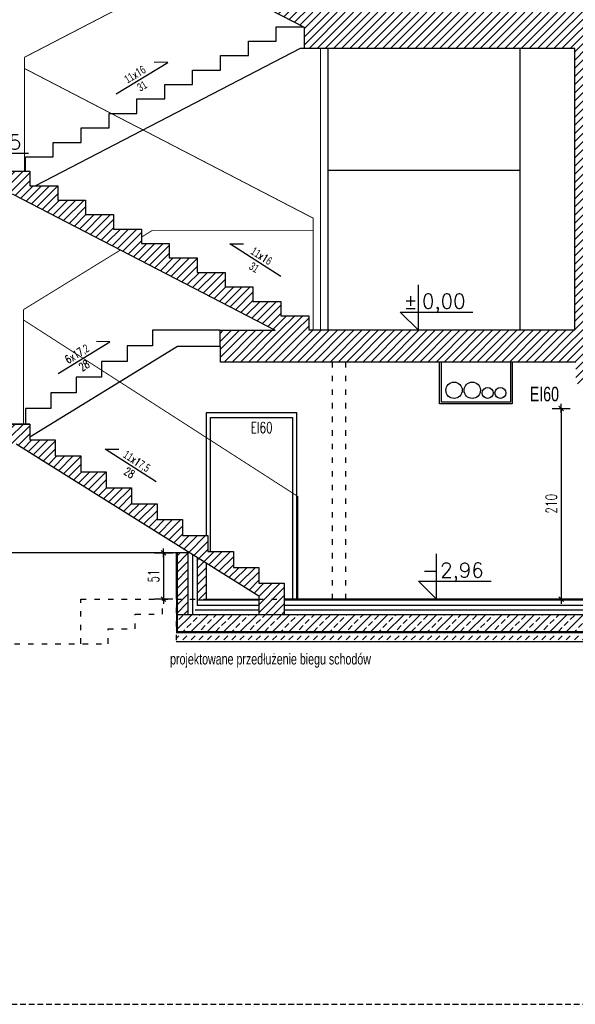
# Model space of a CAD drawing. Header units: millimetres. Extents: x 167273 to 188273, y -125105 to -88145.
# Tile 2 of 210: x 168564 to 169175, y -125105 to -124021. Entities that reach past the tile are written whole.
import ezdxf

# ---------------------------------------------------------------- set-up
doc = ezdxf.new("R2010")
doc.units = ezdxf.units.MM
doc.header["$PDMODE"] = 35
doc.header["$PDSIZE"] = 5
for name, pattern in [('ACAD_ISO03W100', [30, 12, -18]), ('DASHED', [0.75, 0.5, -0.25]), ('HIDDEN', [9.525, 6.35, -3.175])]:
    doc.linetypes.add(name, pattern=pattern)
for name, color, linetype in [('!_ppoz', 10, 'Continuous'), ('a-op_leader', 9, 'Continuous'), ('a-op_text', 9, 'Continuous'), ('a-wymiary', 9, 'Continuous'), ('b-cienka', 9, 'Continuous'), ('b-izolacja', 8, 'BATTING'), ('b-przerywana1', 9, 'ACAD_ISO03W100'), ('b-widokowa', 7, 'Continuous'), ('b-ściany', 2, 'Continuous'), ('h-hatch', 8, 'Continuous'), ('i-co', 20, 'Continuous')]:
    doc.layers.add(name, color=color, linetype=linetype)
doc.layers.add('x-revclouds', color=190, linetype='HIDDEN', plot=False)
doc.styles.add('PPAB_100', font='romans.shx', dxfattribs={"width": 0.7, "height": 12})
doc.styles.add('PPAB_50', font='romans.shx', dxfattribs={"width": 0.7, "height": 8})
doc.linetypes.add('BATTING', pattern='A,0.0001,-0.1,[134,ltypeshp.shx,S=0.1,R=0,X=-0.1,Y=0],-0.2,[134,ltypeshp.shx,S=0.1,R=180,X=0.1,Y=0],-0.1', length=0.4001)
doc.dimstyles.new('newPPAB_100', dxfattribs={"dimscale": 0, "dimtxt": 16, "dimasz": 1, "dimexe": 10, "dimexo": 10, "dimgap": 5, "dimtad": 1, "dimdec": 0, "dimzin": 0, "dimdsep": 46, "dimtxsty": 'PPAB_100', "dimblk": 'tick_50', "dimcen": 0.09, "dimdle": 5, "dimse1": 1, "dimse2": 1, "dimclrd": 9, "dimclre": 9, "dimclrt": 161, "dimadec": 0, "dimazin": 0, "dimtfac": 1, "dimtdec": 0, "dimtix": 1, "dimtmove": 2, "dimatfit": 0, "dimldrblk": 'tick_50', "dimfxl": 0, "dimtolj": 1, "dimtzin": 0, "dimarcsym": 0})
pattern_1 = [(45, (-27340.6366, 31489.7547), (-4.49012806, 4.49012806), [])]

# ---------------------------------------------------------------- blocks, each defined once
blk = doc.blocks.new('kota')
at = {"layer": 'a-op_text'}
for p, q in [((-27153.37, 102049.9), (-27153.37, 102074.9)), ((-27163.37, 102059.9), (-27123.37, 102059.9)), ((-27153.37, 102049.9), (-27163.37, 102059.9))]:
    blk.add_line(p, q, dxfattribs=at)
at = {"layer": 'a-op_text', "style": 'PPAB_50', "flags": 4}
for tag, p in [('ZNAK', (-27161.37, 102061.9)), ('WARTOSC', (-27151.37, 102061.9))]:
    blk.add_attdef(tag, p, '', height=8, dxfattribs=at)
blk = doc.blocks.new('tick_50')
at = {"color": 9, "ltscale": 20}
for p, q in [((-5, 0), (5, 0)), ((0, 10), (0, -10))]:
    blk.add_line(p, q, dxfattribs=at)
at = {"color": 0}
blk.add_line((2.5, 2.5), (-2.5, -2.5), dxfattribs=at)
blk = doc.blocks.new('*D342')
at = {"layer": 'a-wymiary', "color": 9, "lineweight": -2}
blk.add_line((169159.8, -124450.1), (169159.8, -124658.1), dxfattribs=at)
at = {"layer": 'Defpoints', "color": 0}
for p in [(169175.8, -124449.1), (169159.8, -124659.1), (169175.8, -124659.1)]:
    blk.add_point(p, dxfattribs=at)
at = {"layer": 'a-wymiary', "color": 9, "lineweight": -2}
for p, rotation in [((169159.8, -124449.1), 90), ((169159.8, -124659.1), 270)]:
    blk.add_blockref('tick_50', p, dxfattribs=dict(at, rotation=rotation))
at = {"layer": 'a-wymiary', "color": 161, "insert": (169148.8, -124554.1), "char_height": 12, "attachment_point": 5, "rotation": 90, "style": 'PPAB_100'}
blk.add_mtext('\\A1;210', dxfattribs=at)
blk = doc.blocks.new('*D1618')
at = {"layer": 'a-wymiary', "color": 9, "lineweight": -2}
blk.add_line((168722, -124609.1), (168722, -124658.1), dxfattribs=at)
at = {"layer": 'Defpoints', "color": 0}
for p in [(168750.6, -124608.1), (168722, -124659.1), (168854.7, -124659.1)]:
    blk.add_point(p, dxfattribs=at)
at = {"layer": 'a-wymiary', "color": 9, "lineweight": -2}
for p, rotation in [((168722, -124608.1), 90), ((168722, -124659.1), 270)]:
    blk.add_blockref('tick_50', p, dxfattribs=dict(at, rotation=rotation))
at = {"layer": 'a-wymiary', "color": 161, "insert": (168711, -124633.6), "char_height": 12, "attachment_point": 5, "rotation": 90, "style": 'PPAB_100'}
blk.add_mtext('\\A1;51', dxfattribs=at)

msp = doc.modelspace()

# ---------------------------------------------------------------- hatches: boundary and pattern name
at = {"layer": 'h-hatch'}
h = msp.add_hatch(dxfattribs=at)
h.set_pattern_fill('ANSI31', color=256, scale=2, style=0)
h.set_pattern_definition(pattern_1)
h.paths.add_polyline_path([(170700.81, -124013.12), (169967.82, -124013.12), (169967.82, -123883.15), (169937.81, -123883.15), (169937.81, -124013.12), (169206.81, -124013.12), (169206.81, -123883.15), (169176.81, -123883.15), (169176.81, -124013.12), (168881.81, -124013.12), (168881.81, -123997.22), (168851.21, -123997.22), (168851.21, -123981.31), (168820.61, -123981.31), (168820.61, -123965.4), (168790.01, -123965.4), (168790.01, -123949.49), (168759.41, -123949.49), (168759.41, -123933.58), (168728.81, -123933.58), (168728.81, -123917.67), (168698.21, -123917.67), (168698.21, -123901.76), (168667.61, -123901.76), (168667.61, -123885.85), (168637.01, -123885.85), (168637.01, -123883.15), (168594.96, -123883.15), (168876.81, -124029.68), (168876.81, -124053.12), (169174.81, -124053.12), (170700.81, -124053.12)])
h = msp.add_hatch(dxfattribs=at)
h.set_pattern_fill('ANSI31', color=256, scale=2, style=0)
h.set_pattern_definition(pattern_1)
h.paths.add_polyline_path([(169937.81, -124363.12), (169206.81, -124363.12), (169206.81, -124053.12), (169174.81, -124053.12), (169174.81, -124363.12), (168881.81, -124363.12), (168844.87, -124363.12), (168783.81, -124363.12), (168783.81, -124381.12), (168784.81, -124381.12), (168784.81, -124398.12), (169175.81, -124398.12), (169175.81, -124422.12), (169217.81, -124422.12), (169217.81, -124398.12), (169937.81, -124398.12)])
h = msp.add_hatch(dxfattribs=at)
h.set_pattern_fill('ANSI31', color=256, scale=2, style=0)
h.set_pattern_definition(pattern_1)
h.paths.add_polyline_path([(168605.51, -124204.03), (168574.81, -124204.03), (168574.81, -124188.12), (168439.81, -124188.12), (168439.81, -124213.12), (168555.41, -124213.12), (168844.87, -124363.12), (168881.81, -124363.12), (168881.81, -124347.22), (168851.11, -124347.22), (168851.11, -124331.31), (168820.41, -124331.31), (168820.41, -124315.4), (168789.71, -124315.4), (168789.71, -124299.49), (168759.01, -124299.49), (168759.01, -124283.58), (168728.31, -124283.58), (168728.31, -124267.67), (168697.61, -124267.67), (168697.61, -124251.76), (168666.91, -124251.76), (168666.91, -124235.85), (168636.21, -124235.85), (168636.21, -124219.94), (168605.51, -124219.94)])
h = msp.add_hatch(dxfattribs=at)
h.set_pattern_fill('ANSI31', color=256, scale=2, style=0)
h.set_pattern_definition(pattern_1)
h.paths.add_polyline_path([(168602.81, -124483.85), (168574.81, -124483.85), (168574.81, -124466.32), (168552.81, -124466.32), (168552.81, -124488.62), (168559.81, -124488.62), (168826.81, -124655.75), (168826.81, -124659.12), (168854.81, -124659.12), (168854.81, -124641.6), (168826.81, -124641.6), (168826.81, -124624.07), (168798.81, -124624.07), (168798.81, -124606.54), (168770.81, -124606.54), (168770.81, -124589.02), (168742.81, -124589.02), (168742.81, -124571.49), (168714.81, -124571.49), (168714.81, -124553.96), (168686.81, -124553.96), (168686.81, -124536.43), (168658.81, -124536.43), (168658.81, -124518.91), (168630.81, -124518.91), (168630.81, -124501.38), (168602.81, -124501.38)])
h.paths.add_polyline_path([(168854.81, -124659.12), (168826.81, -124659.12), (168826.81, -124676.12), (168854.81, -124676.12)])
h = msp.add_hatch(dxfattribs=at)
h.set_pattern_fill('ANSI31', color=256, scale=2, style=0)
h.set_pattern_definition(pattern_1)
h.paths.add_polyline_path([(168748.81, -124659.12), (168736.81, -124659.12), (168736.81, -124676.12), (168748.81, -124676.12)])
h.paths.add_polyline_path([(168736.81, -124659.12), (168735.81, -124659.12), (168735.81, -124676.12), (168736.81, -124676.12)])
h.paths.add_polyline_path([(168736.81, -124608.12), (168735.81, -124608.12), (168735.81, -124659.12), (168736.81, -124659.12)])
h.paths.add_polyline_path([(168748.81, -124608.12), (168736.81, -124608.12), (168736.81, -124659.12), (168748.81, -124659.12)])
h = msp.add_hatch(dxfattribs=at)
h.set_pattern_fill('ANSI31', color=256, scale=2, style=0)
h.set_pattern_definition(pattern_1)
h.paths.add_polyline_path([(168768.81, -124619.45), (168758.81, -124613.19), (168758.81, -124659.12), (168768.81, -124659.12)])
h = msp.add_hatch(dxfattribs=at)
h.set_pattern_fill('ANSI33', color=256, scale=2, style=0)
h.set_pattern_definition([(45, (-27340.637, 31489.755), (-8.9802561, 8.9802561), []), (45, (-27331.656, 31489.755), (-8.9802561, 8.9802561), [6.35, -3.175])])
h.paths.add_polyline_path([(169447.13, -124676.12), (168735.81, -124676.12), (168735.81, -124696.12), (169447.13, -124696.12)])
h = msp.add_hatch(dxfattribs=at)
h.set_pattern_fill('DASH', color=256, scale=2, angle=45, style=0)
h.set_pattern_definition([(45, (-27340.6366, 31489.7547), (9e-16, 8.98025612), [6.35, -6.35])])
h.paths.add_polyline_path([(169447.13, -124696.12), (168735.81, -124696.12), (168735.81, -124706.12), (169427.13, -124706.12), (169442.13, -124726.12), (169447.13, -124726.12), (169447.13, -124721.12)])

# ---------------------------------------------------------------- linework, layer by layer
at = {"layer": '!_ppoz'}
for p, q in [((168868.81, -124454.12), (168768.81, -124454.12)), ((168768.81, -124454.12), (168768.81, -124589.02)), ((168868.81, -124659.12), (168868.81, -124454.12))]:
    msp.add_line(p, q, dxfattribs=at)
for points in [[(169105.81, -124398.12), (169105.81, -124444.12), (169025.81, -124444.12), (169025.81, -124398.12)], [(169103.81, -124398.12), (169103.81, -124442.12), (169027.81, -124442.12), (169027.81, -124398.12)], [(168773.81, -124606.54), (168773.81, -124459.12), (168863.81, -124459.12), (168863.81, -124659.12)]]:
    msp.add_lwpolyline(points, dxfattribs=at)
at = {"layer": 'a-op_leader'}
for points in [[(168669.61, -124103.01), (168726.52, -124068.46), (168711.77, -124068.08)], [(168851.11, -124303.96), (168795.11, -124267.96), (168809.87, -124267.96)], [(168605.81, -124410.51), (168662.72, -124375.96), (168647.97, -124375.59)], [(168713.81, -124529.86), (168657.81, -124493.86), (168672.57, -124493.86)]]:
    msp.add_lwpolyline(points, dxfattribs=at)
at = {"layer": 'b-cienka'}
msp.add_line((169114.31, -124187.12), (168902.81, -124187.12), dxfattribs=at)
at = {"layer": 'b-izolacja', "ltscale": 10}
for p, q in [((168753.81, -124610.06), (168753.81, -124676.12)), ((168826.81, -124671.12), (168756.81, -124671.12)), ((171045.81, -124671.12), (168854.81, -124671.12))]:
    msp.add_line(p, q, dxfattribs=at)
at = {"layer": 'b-przerywana1', "ltscale": 0.5}
for p, q in [((168907.81, -124659.12), (168907.81, -124398.12)), ((168922.81, -124659.12), (168922.81, -124398.12)), ((168735.81, -124608.12), (168735.81, -124706.12)), ((168630.81, -124708.12), (168630.81, -124659.12)), ((168630.81, -124659.12), (168768.81, -124659.12)), ((168735.81, -124659.12), (168854.81, -124659.12)), ((168407.81, -124708.12), (168660.81, -124708.12))]:
    msp.add_line(p, q, dxfattribs=at)
at = {"layer": 'b-przerywana1', "linetype": 'DASHED', "ltscale": 15, "const_width": 2}
msp.add_lwpolyline([(168736.81, -124608.12), (168736.81, -124695.12), (169446.13, -124695.12), (169446.13, -124676.12)], dxfattribs=at)
at = {"layer": 'b-przerywana1', "ltscale": 0.5}
msp.add_lwpolyline([(168660.81, -124708.12), (168660.81, -124691.79), (168690.81, -124691.79), (168690.81, -124675.46), (168720.81, -124675.46), (168720.81, -124659.12)], dxfattribs=at)
at = {"layer": 'b-widokowa'}
for p, q in [((168872.27, -124053.12), (168581.06, -124204.03)), ((168876.81, -124053.12), (168872.27, -124053.12)), ((168902.81, -124053.12), (168902.81, -124363.12)), ((169114.31, -124053.12), (169114.31, -124363.12)), ((168737.17, -124381.12), (168574.81, -124480.86)), ((168783.81, -124381.12), (168737.17, -124381.12)), ((168748.81, -124608.12), (168748.81, -124676.12)), ((168758.81, -124613.19), (168758.81, -124666.12)), ((168826.81, -124660.12), (168758.81, -124660.12)), ((168826.81, -124655.75), (168826.81, -124676.12)), ((169400.81, -124659.12), (168854.81, -124659.12)), ((168854.81, -124659.12), (168854.81, -124676.12)), ((171045.81, -124660.12), (168854.81, -124660.12)), ((168826.81, -124666.12), (168758.81, -124666.12)), ((171045.81, -124666.12), (168854.81, -124666.12)), ((169447.13, -124676.12), (168735.81, -124676.12)), ((169447.13, -124696.12), (168735.81, -124696.12))]:
    msp.add_line(p, q, dxfattribs=at)
at = {"layer": 'b-widokowa', "ltscale": 0.5}
msp.add_line((168735.81, -124608.12), (168735.81, -124659.12), dxfattribs=at)
at = {"layer": 'b-widokowa', "const_width": 1}
for points in [[(168568.81, -124062.73), (168754.9, -123966.3)], [(168894.81, -124363.12), (168894.81, -124053.12)], [(168568.81, -124188.12), (168568.81, -124062.73)], [(168568.81, -124075.01), (168886.81, -124239.81), (168886.81, -124363.12)], [(168697.61, -124260.62), (168709.81, -124253.12)], [(168709.81, -124253.12), (168886.81, -124253.12)], [(168567.81, -124340.35), (168674.48, -124274.83)], [(168567.81, -124466.32), (168567.81, -124340.35)], [(168869.81, -124659.12), (168869.81, -124545.97), (168567.81, -124351.82)]]:
    msp.add_lwpolyline(points, dxfattribs=at)
at = {"layer": 'b-widokowa'}
for points in [[(168569.81, -124188.12), (168569.81, -124188.12), (168569.81, -124172.22), (168600.51, -124172.22), (168600.51, -124156.31), (168631.21, -124156.31), (168631.21, -124140.4), (168661.91, -124140.4), (168661.91, -124124.49), (168692.61, -124124.49), (168692.61, -124108.58), (168723.31, -124108.58), (168723.31, -124092.67), (168754.01, -124092.67), (168754.01, -124076.76), (168784.71, -124076.76), (168784.71, -124060.85), (168815.41, -124060.85), (168815.41, -124044.94), (168846.11, -124044.94), (168846.11, -124029.03), (168875.56, -124029.03)], [(168783.81, -124363.12), (168709.81, -124363.12), (168709.81, -124380.32), (168681.81, -124380.32), (168681.81, -124397.52), (168653.81, -124397.52), (168653.81, -124414.72), (168625.81, -124414.72), (168625.81, -124431.92), (168597.81, -124431.92), (168597.81, -124449.12), (168569.81, -124449.12), (168569.81, -124466.32)], [(171045.81, -124706.12), (170021.97, -124706.12), (170006.97, -124726.12), (169876.97, -124726.12), (169861.97, -124701.12), (169843.95, -124701.12), (169828.95, -124726.12), (169618.95, -124726.12), (169603.95, -124701.12), (169587.13, -124701.12), (169572.13, -124726.12), (169442.13, -124726.12), (169427.13, -124706.12), (168735.81, -124706.12)]]:
    msp.add_lwpolyline(points, dxfattribs=at)
at = {"layer": 'b-ściany'}
for p, q in [((168594.96, -123883.15), (168876.81, -124029.68)), ((168876.81, -124029.68), (168876.81, -124053.12)), ((169174.81, -124053.12), (168876.81, -124053.12)), ((169174.81, -124363.12), (169174.81, -124053.1)), ((168555.41, -124213.12), (168844.87, -124363.12)), ((168783.81, -124363.12), (168844.87, -124363.12)), ((168783.81, -124363.12), (168783.81, -124381.12)), ((169174.81, -124363.12), (168881.81, -124363.12)), ((168783.81, -124381.12), (168784.81, -124381.12)), ((168784.81, -124398.12), (168784.81, -124381.12)), ((169175.81, -124398.12), (168784.81, -124398.12)), ((168574.81, -124466.32), (168459.81, -124466.32)), ((168459.81, -124466.32), (168574.81, -124466.32)), ((168826.81, -124655.75), (168559.81, -124488.62)), ((168750.72, -124608.12), (168459.81, -124608.12)), ((168768.81, -124619.45), (168768.81, -124660.12)), ((168768.81, -124659.12), (168826.81, -124659.12)), ((169400.81, -124659.12), (168854.81, -124659.12))]:
    msp.add_line(p, q, dxfattribs=at)
for points in [[(168439.81, -124188.12), (168574.81, -124188.12)], [(168574.81, -124188.12), (168574.81, -124188.12), (168574.81, -124204.03), (168605.51, -124204.03), (168605.51, -124219.94), (168636.21, -124219.94), (168636.21, -124235.85), (168666.91, -124235.85), (168666.91, -124251.76), (168697.61, -124251.76), (168697.61, -124267.67), (168728.31, -124267.67), (168728.31, -124283.58), (168759.01, -124283.58), (168759.01, -124299.49), (168789.71, -124299.49), (168789.71, -124315.4), (168820.41, -124315.4), (168820.41, -124331.31), (168851.11, -124331.31), (168851.11, -124347.22), (168881.81, -124347.22), (168881.81, -124363.12)], [(168574.81, -124466.32), (168574.81, -124483.85), (168602.81, -124483.85), (168602.81, -124501.38), (168630.81, -124501.38), (168630.81, -124518.91), (168658.81, -124518.91), (168658.81, -124536.43), (168686.81, -124536.43), (168686.81, -124553.96), (168714.81, -124553.96), (168714.81, -124571.49), (168742.81, -124571.49), (168742.81, -124589.02), (168770.81, -124589.02), (168770.81, -124606.54), (168798.81, -124606.54), (168798.81, -124624.07), (168826.81, -124624.07), (168826.81, -124641.6), (168854.81, -124641.6), (168854.81, -124659.12)]]:
    msp.add_lwpolyline(points, dxfattribs=at)
at = {"layer": 'i-co'}
for centre, radius in [((169041.81, -124429.12), 9), ((169061.81, -124429.12), 9), ((169078.81, -124432.12), 6), ((169092.81, -124432.12), 6)]:
    msp.add_circle(centre, radius, dxfattribs=at)
at = {"layer": 'x-revclouds'}
msp.add_lwpolyline([(167773.44, -125104.89), (173273.44, -125104.89), (173273.44, -123104.89), (167773.44, -123104.89)], close=True, dxfattribs=at)

# ---------------------------------------------------------------- block references
at = {"layer": 'a-op_text'}
ref = msp.add_blockref('kota', (222820.01, -328287.93), dxfattribs=dict(at, xscale=2, yscale=2, zscale=2))
ref.add_attrib('ZNAK', '+', (168497.26, -124164.12), dxfattribs={"height": 16, "style": 'PPAB_50'})
ref.add_attrib('WARTOSC', '1,75', (168517.26, -124164.12), dxfattribs={"height": 16, "style": 'PPAB_50'})
ref = msp.add_blockref('kota', (223309.23, -328462.93), dxfattribs=dict(at, xscale=2, yscale=2, zscale=2))
ref.add_attrib('ZNAK', '%%p', (168986.48, -124339.12), dxfattribs={"height": 16, "style": 'PPAB_50'})
ref.add_attrib('WARTOSC', '0,00', (169006.48, -124339.12), dxfattribs={"height": 16, "style": 'PPAB_50'})
ref = msp.add_blockref('kota', (223329.23, -328758.93), dxfattribs=dict(at, xscale=2, yscale=2, zscale=2))
ref.add_attrib('ZNAK', '-', (169006.48, -124635.12), dxfattribs={"height": 16, "style": 'PPAB_50'})
ref.add_attrib('WARTOSC', '2,96', (169026.48, -124635.12), dxfattribs={"height": 16, "style": 'PPAB_50'})

# ---------------------------------------------------------------- texts
at = {"layer": '!_ppoz', "width": 2937.189, "attachment_point": 4, "style": 'PPAB_100'}
for s, insert, char_height in [('{\\fArial|b0|i0|c238|p34;EI60}', (169125.16, -124433.41), 16), ('{\\Fromans.shx|c238;EI60}', (168817.92, -124470.19), 12)]:
    msp.add_mtext(s, dxfattribs=dict(at, insert=insert, char_height=char_height))
at = {"layer": 'a-op_text', "ltscale": 0.5, "char_height": 9, "width": 57.77, "attachment_point": 5, "style": 'PPAB_100'}
for s, insert, rotation in [('{\\fArial|b0|i0|c238|p34;11}x1{\\fArial|b0|i0|c238|p34;6}\\P{\\fArial|b0|i0|c238|p34;31}', (168694.4, -124087.96), 31.37582), ('{\\fArial|b0|i0|c238|p34;11}x1{\\fArial|b0|i0|c238|p34;6}\\P{\\fArial|b0|i0|c238|p34;31}', (168825.78, -124287.68), 327.15268), ('6x17{\\fArial|b0|i0|c238|p34;,2}\\P28', (168630.6, -124395.47), 31.37582), ('{\\fArial|b0|i0|c238|p34;11}x1{\\fArial|b0|i0|c238|p34;7,5}\\P28', (168688.48, -124513.57), 327.15268)]:
    msp.add_mtext(s, dxfattribs=dict(at, insert=insert, rotation=rotation))
at = {"layer": 'a-op_text', "ltscale": 0.5, "insert": (168839.74, -124726.74), "char_height": 12, "width": 210.7352, "attachment_point": 5, "style": 'PPAB_100'}
msp.add_mtext('{\\fArial|b0|i0|c238|p34;projektowane przedłużenie biegu schodów}', dxfattribs=at)

# ---------------------------------------------------------------- dimensions: what is measured, and where the dimension line sits
at = {"layer": 'a-wymiary'}
for base, p1, p2, picture, middle in [((169159.82, -124659.12), (169175.81, -124449.12), (169175.81, -124659.12), '*D342', (169148.82, -124554.12)), ((168722, -124659.06), (168750.61, -124608.06), (168854.7, -124659.06), '*D1618', (168711, -124633.56))]:
    dim = msp.add_linear_dim(base=base, p1=p1, p2=p2, angle=90, dimstyle='newPPAB_100', override={"dimscale": 1}, dxfattribs=at)
    dim.commit()
    dim.dimension.update_dxf_attribs({"geometry": picture, "text_midpoint": middle})

doc.saveas('drawing.dxf')
